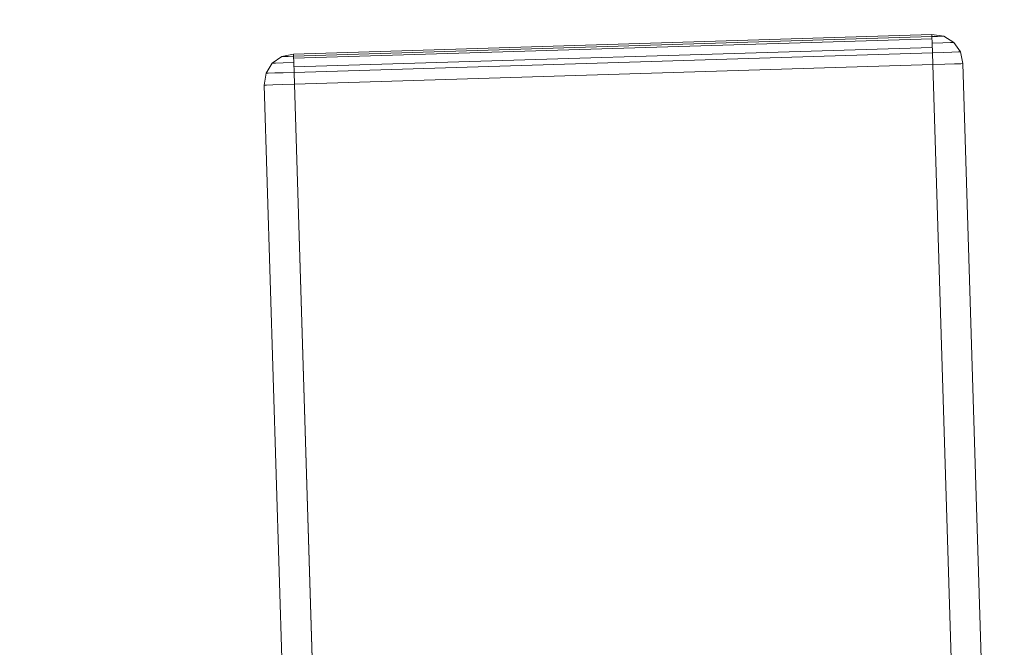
# Model space of a CAD drawing. Extents: x 147111805 to 147230536, y 410950310 to 411028142.
# Tile 32 of 85: x 147160641 to 147160834, y 410975924 to 410976047. Entities that reach past the tile are written whole.
import ezdxf

# ---------------------------------------------------------------- set-up
doc = ezdxf.new("R2010")
doc.units = 0
doc.header["$LTSCALE"] = 100
doc.layers.add('T--A9041--_VERHARDINGEN_Tegels', color=9, linetype='Continuous', transparency=0.3)
doc.layers.add('T--L9071--_TERREINMEUBILAIR_Stoelen', color=1, linetype='Continuous')

# ---------------------------------------------------------------- blocks, each defined once
blk = doc.blocks.new('Picknicktafel 180x160cm')
at = {"layer": 'T--L9071--_TERREINMEUBILAIR_Stoelen', "lineweight": 0}
for p, q in [((6.12, 1595.03), (1794.09, 1595.03)), ((1794.09, 1595.03), (6.12, 1595.03)), ((1794.09, 1595.03), (6.12, 1595.03)), ((1794.09, 1595.03), (6.12, 1595.03)), ((1794.09, 1594.61), (1794.09, 1595.03)), ((1794.09, 1595.03), (1796.41, 1594.61)), ((1796.41, 1594.61), (1794.09, 1595.03)), ((1794.09, 1595.03), (1794.09, 1594.61)), ((1794.09, 1593.34), (1794.09, 1594.61)), ((1794.09, 1594.61), (1794.09, 1593.34)), ((1796.41, 1594.61), (1798.31, 1593.34)), ((1798.31, 1593.34), (1796.41, 1594.61)), ((1796.41, 1594.61), (1796.41, 1594.18)), ((1796.41, 1594.18), (1796.41, 1594.61)), ((1796.41, 1594.18), (1796.41, 1592.92)), ((1796.41, 1592.92), (1796.41, 1594.18)), ((1794.09, 1591.44), (1794.09, 1593.34)), ((1794.09, 1593.34), (1794.09, 1591.44)), ((1796.41, 1592.92), (1796.41, 1591.23)), ((1796.41, 1591.23), (1796.41, 1592.92)), ((1798.31, 1593.34), (1799.58, 1591.44)), ((1799.58, 1591.44), (1798.31, 1593.34)), ((1798.31, 1593.34), (1798.31, 1592.71)), ((1798.31, 1592.71), (1798.31, 1593.34)), ((1798.31, 1592.71), (1798.31, 1591.23)), ((1798.31, 1591.23), (1798.31, 1592.71)), ((1794.09, 1589.12), (1794.09, 1591.44)), ((1794.09, 1591.44), (1794.09, 1589.12)), ((1796.41, 1591.23), (1796.41, 1589.12)), ((1796.41, 1589.12), (1796.41, 1591.23)), ((1798.31, 1591.23), (1798.31, 1589.12)), ((1798.31, 1589.12), (1798.31, 1591.23)), ((1799.58, 1591.44), (1800, 1589.12)), ((1800, 1589.12), (1799.58, 1591.44)), ((1799.58, 1591.44), (1799.58, 1591.02)), ((1799.58, 1591.02), (1799.58, 1591.44)), ((1799.58, 1591.02), (1799.58, 1590.17)), ((1799.58, 1590.17), (1799.58, 1591.02)), ((1799.58, 1590.17), (1799.58, 1589.12)), ((1799.58, 1589.12), (1799.58, 1590.17)), ((6.12, 1589.12), (1794.09, 1589.12)), ((6.12, 1589.12), (1794.09, 1589.12)), ((1794.09, 1589.12), (6.12, 1589.12)), ((1794.09, 1589.12), (6.12, 1589.12)), ((1794.09, 1589.12), (1794.09, 1463.94)), ((1796.41, 1589.12), (1794.09, 1589.12)), ((1794.09, 1589.12), (1796.41, 1589.12)), ((1794.09, 1463.94), (1794.09, 1589.12)), ((1798.31, 1589.12), (1796.41, 1589.12)), ((1796.41, 1589.12), (1798.31, 1589.12)), ((1796.41, 1589.12), (1796.41, 1463.94)), ((1797.47, 1463.94), (1797.47, 1589.12)), ((1799.58, 1589.12), (1798.31, 1589.12)), ((1798.31, 1589.12), (1799.58, 1589.12)), ((1799.16, 1589.12), (1799.16, 1463.94)), ((1800, 1589.12), (1799.58, 1589.12)), ((1799.58, 1589.12), (1800, 1589.12)), ((1799.58, 1463.94), (1799.58, 1589.12)), ((1800, 1463.94), (1800, 1589.12)), ((1800, 1589.12), (1800, 1463.94)), ((1800, 1589.12), (1800, 1463.94)), ((6.12, 1463.94), (1794.09, 1463.94)), ((6.12, 1463.94), (1794.09, 1463.94)), ((1794.09, 1463.94), (6.12, 1463.94)), ((1794.09, 1463.94), (6.12, 1463.94)), ((1794.09, 1461.62), (1794.09, 1463.94)), ((1794.09, 1463.94), (1796.41, 1463.94)), ((1796.41, 1463.94), (1794.09, 1463.94)), ((1794.09, 1463.94), (1794.09, 1461.62)), ((1796.41, 1463.94), (1798.31, 1463.94)), ((1798.31, 1463.94), (1796.41, 1463.94)), ((1796.41, 1463.94), (1796.41, 1461.83)), ((1796.41, 1461.83), (1796.41, 1463.94)), ((1798.31, 1463.94), (1799.58, 1463.94)), ((1799.58, 1463.94), (1798.31, 1463.94)), ((1798.31, 1463.94), (1798.31, 1461.83)), ((1798.31, 1461.83), (1798.31, 1463.94)), ((1799.58, 1463.94), (1800, 1463.94)), ((1800, 1463.94), (1799.58, 1463.94)), ((1799.58, 1461.62), (1800, 1463.94)), ((1800, 1463.94), (1799.58, 1461.62)), ((1799.58, 1463.94), (1799.58, 1462.88)), ((1799.58, 1462.88), (1799.58, 1463.94)), ((1799.58, 1462.88), (1799.58, 1462.04)), ((1799.58, 1462.04), (1799.58, 1462.88)), ((1794.09, 1459.72), (1794.09, 1461.62)), ((1794.09, 1461.62), (1794.09, 1459.72)), ((1796.41, 1461.83), (1796.41, 1460.14)), ((1796.41, 1460.14), (1796.41, 1461.83)), ((1798.31, 1461.83), (1798.31, 1460.35)), ((1798.31, 1460.35), (1798.31, 1461.83)), ((1798.31, 1459.72), (1799.58, 1461.62)), ((1799.58, 1461.62), (1798.31, 1459.72)), ((1799.58, 1462.04), (1799.58, 1461.62)), ((1799.58, 1461.62), (1799.58, 1462.04)), ((1794.09, 1458.45), (1794.09, 1459.72)), ((1794.09, 1459.72), (1794.09, 1458.45)), ((1796.41, 1460.14), (1796.41, 1458.87)), ((1796.41, 1458.87), (1796.41, 1460.14)), ((1796.41, 1458.45), (1798.31, 1459.72)), ((1798.31, 1459.72), (1796.41, 1458.45)), ((1798.31, 1460.35), (1798.31, 1459.72)), ((1798.31, 1459.72), (1798.31, 1460.35)), ((6.12, 1458.03), (1794.09, 1458.03)), ((6.12, 1458.03), (1794.09, 1458.03)), ((1794.09, 1458.03), (6.12, 1458.03)), ((1794.09, 1458.03), (6.12, 1458.03)), ((1794.09, 1458.03), (1794.09, 1458.45)), ((1794.09, 1458.03), (1796.41, 1458.45)), ((1796.41, 1458.45), (1794.09, 1458.03)), ((1794.09, 1458.45), (1794.09, 1458.03)), ((1796.41, 1458.87), (1796.41, 1458.45)), ((1796.41, 1458.45), (1796.41, 1458.87))]:
    blk.add_line(p, q, dxfattribs=at)

msp = doc.modelspace()

# ---------------------------------------------------------------- hatches: boundary and pattern name
at = {"layer": 'T--A9041--_VERHARDINGEN_Tegels'}
h = msp.add_hatch(dxfattribs=at)
h.set_pattern_fill('ANSI37', color=256, scale=200, angle=45)
h.paths.add_polyline_path([(147171124.62, 410978496.78), (147171124.62, 410985174.11), (147175311.82, 410985174.11), (147179724.02, 410985174.11), (147179724.02, 410987548.17), (147175674.62, 410987550.95), (147175674.62, 410986269.38), (147173554.62, 410986269.38), (147173554.62, 410986569.38), (147175374.62, 410986569.38), (147175374.62, 410989649.38), (147175374.62, 410993004.29), (147173550.82, 410993004.29), (147173550.82, 410993134.34), (147165980.82, 410993134.34), (147159696.06, 410993137.17), (147159704.98, 410992687.69), (147159705.67, 410992652.7), (147159710.63, 410990922.45), (147159740.01, 410990923.04), (147159789.32, 410988438.53), (147159881.8, 410983779.44), (147160071.93, 410974201.33), (147160091.77, 410973201.53), (147160156.27, 410969952.17), (147160833.64, 410969965.61), (147162965.72, 410970007.93), (147169999.33, 410970147.55), (147172541.33, 410970198.01), (147177217.91, 410970290.83), (147177327.89, 410970293.02), (147177280.26, 410972692.54), (147177850.15, 410972703.86), (147179529.82, 410972737.2), (147180789.56, 410972762.42), (147181028.88, 410972767.33), (147181031.04, 410975911.55), (147179805.65, 410975912.4), (147178580.26, 410975912.4), (147178580.26, 410979449.11), (147177580.26, 410979449.11), (147177580.26, 410977681.17), (147177580.26, 410975913.24), (147171124.62, 410975913.24)])
h.paths.add_polyline_path([(147165184.98, 410982437.84), (147164184.98, 410982437.84), (147164184.98, 410983437.84), (147165184.98, 410983437.84)], flags=16)

# ---------------------------------------------------------------- block references
at = {"layer": 'T--L9071--_TERREINMEUBILAIR_Stoelen', "rotation": 91.75940092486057}
msp.add_blockref('Picknicktafel 180x160cm', (147162338.23, 410974289.75), dxfattribs=at)

doc.saveas('drawing.dxf')
